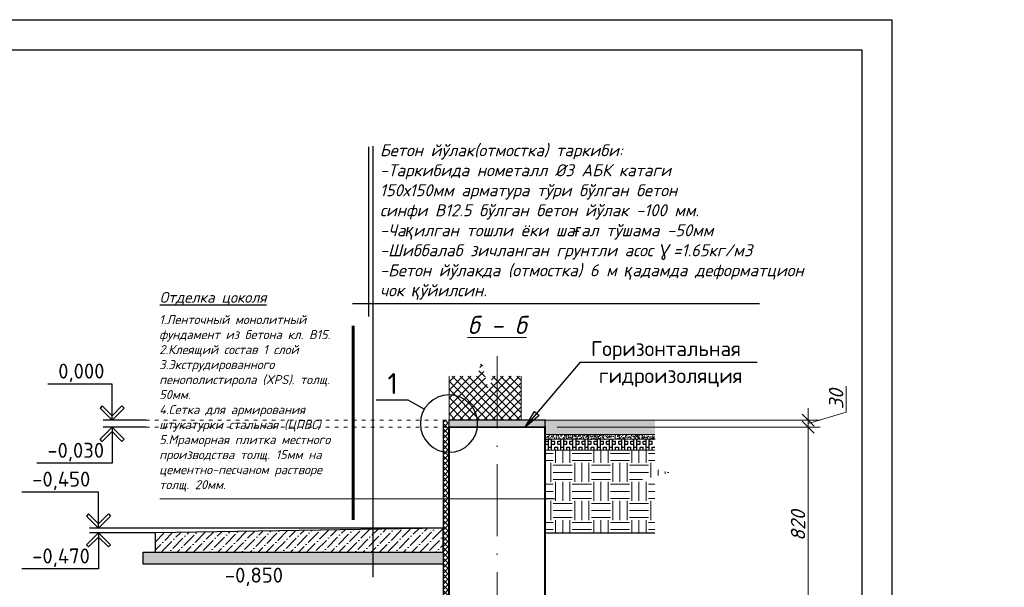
# Model space of a CAD drawing. Header units: millimetres. Extents: x 363306 to 7757304, y 1022887 to 1207196.
# Tile 30 of 256: x 543171 to 559581, y 1079221 to 1088678. Entities that reach past the tile are written whole.
import ezdxf
from ezdxf.enums import TextEntityAlignment as Align

# ---------------------------------------------------------------- set-up
doc = ezdxf.new("R2010")
doc.units = ezdxf.units.MM
doc.linetypes.add('ACAD_ISO03W100', pattern=[30, 12, -18])
doc.linetypes.add('ACAD_ISO10W100', pattern=[18, 12, -3, 0, -3])
doc.layers.add('.', color=7, linetype='Continuous', lineweight=15)
doc.layers.add('Маркировка', color=20, linetype='Continuous', lineweight=18)
doc.layers.add('O3SAD', color=1, linetype='Continuous')
doc.styles.get("Standard").update_dxf_attribs({"font": 'isocpeui.ttf'})
doc.styles.add('WMF-Times New Roman0', font='times.ttf')
doc.dimstyles.new('Санжар', dxfattribs={"dimtxt": 240, "dimasz": 200, "dimexe": 200, "dimexo": 200, "dimgap": 50, "dimtad": 1, "dimdec": 0, "dimtxsty": 'Standard', "dimblk": 'OBLIQUE', "dimcen": 2.5, "dimdle": 200, "dimclrd": 152, "dimclre": 152, "dimclrt": 152, "dimadec": 0, "dimazin": 0, "dimtfac": 1, "dimtdec": 0, "dimtmove": 0, "dimatfit": 3, "dimldrblk": 'OBLIQUE', "dimfxl": 0, "dimlwd": 0, "dimlwe": 0, "dimarcsym": 0})

# ---------------------------------------------------------------- blocks, each defined once
blk = doc.blocks.new('_Oblique')
at = {"color": 0, "linetype": 'ByBlock', "lineweight": -2}
blk.add_line((-0.5, -0.5), (0.5, 0.5), dxfattribs=at)
blk = doc.blocks.new('*D371')
at = {"lineweight": 0, "transparency": 16777216}
for p, q in [((556313, 1078408), (556313, 1082088)), ((552126, 1081888), (556513, 1081888)), ((553726, 1078608), (556513, 1078608))]:
    blk.add_line(p, q, dxfattribs=at)
at = {"layer": 'Defpoints', "color": 0, "lineweight": 25, "transparency": 16777216}
for p in [(551926, 1081888), (556313, 1081888), (553526, 1078608)]:
    blk.add_point(p, dxfattribs=at)
at = {"lineweight": 0, "transparency": 16777216, "xscale": 200, "yscale": 200, "zscale": 200}
for p, rotation in [((556313, 1081888), 90), ((556313, 1078608), 270)]:
    blk.add_blockref('_Oblique', p, dxfattribs=dict(at, rotation=rotation))
at = {"lineweight": 0, "transparency": 16777216, "insert": (556143, 1080248), "char_height": 240, "attachment_point": 5, "rotation": 90, "bg_fill": 3, "box_fill_scale": 1.1, "bg_fill_color": 256, "bg_fill_true_color": 13158600, "bg_fill_transparency": 0}
blk.add_mtext('820', dxfattribs=at)
blk = doc.blocks.new('*D372')
at = {"lineweight": 0, "transparency": 16777216}
for p, q in [((556948, 1082138), (556948, 1082574)), ((556313, 1081688), (556313, 1082208)), ((556313, 1081948), (556948, 1082138)), ((552126, 1082008), (556513, 1082008)), ((552126, 1081888), (556513, 1081888))]:
    blk.add_line(p, q, dxfattribs=at)
at = {"layer": 'Defpoints', "color": 0, "lineweight": 25, "transparency": 16777216}
for p in [(551926, 1082008), (556313, 1082008), (551926, 1081888)]:
    blk.add_point(p, dxfattribs=at)
at = {"lineweight": 0, "transparency": 16777216, "xscale": 200, "yscale": 200, "zscale": 200}
for p, rotation in [((556313, 1082008), 90), ((556313, 1081888), 270)]:
    blk.add_blockref('_Oblique', p, dxfattribs=dict(at, rotation=rotation))
at = {"lineweight": 0, "transparency": 16777216, "insert": (556778, 1082356), "char_height": 240, "attachment_point": 5, "rotation": 90, "bg_fill": 3, "box_fill_scale": 1.1, "bg_fill_color": 256, "bg_fill_true_color": 13158600, "bg_fill_transparency": 0}
blk.add_mtext('30', dxfattribs=at)

msp = doc.modelspace()

# ---------------------------------------------------------------- hatches: boundary and pattern name
at = {"layer": '.', "lineweight": 0}
h = msp.add_hatch(dxfattribs=at)
h.set_pattern_fill('ANSI37', color=256, scale=30)
h.set_pattern_definition([(45, (-6936.93, -740164.39), (-67.351921, 67.351921), []), (135, (-6936.93, -740164.39), (-67.351921, -67.351921), [])])
h.paths.add_polyline_path([(551526.259, 1082007.984), (551526.259, 1082736.93), (551051.259, 1082736.93), (550988.759, 1082486.93), (550926.259, 1082736.93), (550926.259, 1082007.984)])
h.paths.add_polyline_path([(550326.259, 1082736.93), (550326.259, 1082007.984), (550926.259, 1082007.984), (550926.259, 1082736.93), (550863.759, 1082986.93), (550801.259, 1082736.93)])
at = {"layer": '.', "lineweight": 0, "true_color": 0x293189, "transparency": 33554687}
h = msp.add_hatch(dxfattribs=at)
h.set_pattern_fill('ANSI37', color=177, scale=20)
h.set_pattern_definition([(45, (401280.74, -67827.535), (-44.9012806, 44.9012806), []), (135, (401280.74, -67827.535), (-44.9012806, -44.9012806), [])])
h.paths.add_polyline_path([(550306.259, 1082007.984), (550226.259, 1082007.984), (550226.259, 1078707.984), (548606.259, 1078707.984), (548606.259, 1077007.984), (548686.259, 1077007.984), (548686.259, 1078627.984), (550306.259, 1078627.984)])
at = {"layer": '.', "lineweight": 0, "true_color": 0x642165, "transparency": 33554687}
h = msp.add_hatch(dxfattribs=at)
h.set_pattern_fill('AR-CONC', color=219, scale=0.2)
h.set_pattern_definition([(50, (356507.6, -155474.432), (36.4369338, -3.1878171), [3.81, -41.91]), (355, (356507.6, -155474.432), (-7.0486843, 38.211369), [3.048, -33.5281168]), (100.4514447, (356510.637, -155474.698), (29.3882494, 35.0235504), [3.2380018, -35.6180489]), (46.1842, (356507.6, -155464.27), (54.2158082, -8.4084656), [5.715, -62.865]), (96.6355576, (356512.12, -155464.973), (47.4808268, 49.485225), [4.8570046, -53.4271216]), (351.184151, (356507.6, -155464.27), (47.4808268, 49.485225), [4.5719934, -50.2919464]), (21, (356512.68, -155466.812), (30.32287825, -20.45303964), [3.81, -41.91]), (326, (356512.68, -155466.812), (12.3604057, 36.8375932), [3.048, -33.528]), (71.451445, (356515.207, -155468.516), (42.6832839, 16.3845538), [3.2380018, -35.6179875]), (37.5, (356507.6, -155474.432), (0.61772065, 16.91100777), [0, -33.1216, 0, -34.036, 0, -33.655]), (7.5, (356507.6, -155474.432), (13.3639325, 20.03611496), [0, -19.4056, 0, -32.3596, 0, -12.827]), (327.5, (356496.272, -155474.432), (27.11811903, -1.1457488), [0, -12.7, 0, -39.624, 0, -52.578]), (317.5, (356491.192, -155474.432), (29.62583628, 5.0852982), [0, -16.51, 0, -26.3144, 0, -37.338])])
h.paths.add_polyline_path([(551926.259, 1082007.984), (550326.259, 1082007.984), (550326.259, 1081887.984), (551926.259, 1081887.984)])
at = {"layer": '.', "lineweight": 0, "transparency": 33554687}
h = msp.add_hatch(dxfattribs=at)
h.set_pattern_fill('EARTH', color=256, scale=50)
h.set_pattern_definition([(0, (-6736.93, -740164.4), (317.5, 317.5), [317.5, -317.5]), (0, (-6736.93, -740045.32), (317.5, 317.5), [317.5, -317.5]), (0, (-6736.93, -739926.26), (317.5, 317.5), [317.5, -317.5]), (90, (-6697.25, -739886.57), (-317.5, 317.5), [317.5, -317.5]), (90, (-6578.18, -739886.57), (-317.5, 317.5), [317.5, -317.5]), (90, (-6459.12, -739886.57), (-317.5, 317.5), [317.5, -317.5])])
h.paths.add_polyline_path([(553758.67, 1080127.984), (553758.67, 1080942.984), (553508.67, 1081005.484), (554008.67, 1081130.484), (553758.67, 1081192.984), (553758.67, 1081507.984), (551926.259, 1081507.984), (551926.259, 1080127.984)])
h = msp.add_hatch(dxfattribs=at)
h.set_pattern_fill('ANSI36', color=256, scale=30)
h.set_pattern_definition([(45, (816545.62, 129195.92), (50.513941, 185.2177825), [238.125, -47.625, 0, -47.625])])
h.paths.add_polyline_path([(549062.934, 1080188.596), (545426.259, 1080127.984), (545426.259, 1079807.984), (549062.934, 1079807.984)])
h.paths.add_polyline_path([(550226.259, 1080207.984), (549062.934, 1080188.596), (549062.934, 1079807.984), (550226.259, 1079807.984)])
h = msp.add_hatch(dxfattribs=at)
h.set_pattern_fill('GRAVEL', color=256, scale=8)
h.set_pattern_definition([(228.0127875, (816691.929, 129399.119), (-1625.60000013, -1828.79999989), [27.337715, -2706.43869]), (184.969741, (816673.6405, 129378.7985), (2438.399999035, 203.200011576), [46.912378, -4644.32391]), (132.5104471, (816626.905, 129374.735), (2032.00000086, -2235.19999922), [33.07852, -3274.777824]), (267.273689, (816547.657, 129323.935), (203.20000043, 4063.99999998), [42.72036, -4229.314994]), (292.8336542, (816545.625, 129281.263), (-1016.000000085, 2438.39999996), [41.890696, -4147.18462]), (357.273689, (816561.881, 129242.655), (-4063.99999998, 203.20000043), [42.72036, -4229.314994]), (37.6942405, (816604.5525, 129240.6225), (-2641.599999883, -2032.00000015), [56.495493, -5593.049225]), (72.2553284, (816649.2565, 129275.1665), (1422.40000038, 4470.39999988), [53.33756, -5280.42053]), (121.4295656, (816665.513, 129325.967), (-1625.60000023, 2641.59999986), [42.86504, -4243.643656]), (175.2363583, (816643.16, 129362.543), (2235.19999997, -203.20000035), [48.937062, -2397.914956]), (222.3974378, (816594.3925, 129366.6065), (-2438.39999992, -2235.200000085), [63.286234, -6265.3418]), (138.8140748, (816748.825, 129321.903), (-1422.3999999, 1219.2000001), [21.600363, -2138.445266]), (171.4692344, (816732.569, 129336.127), (2641.60000007, -406.39999954), [41.09456, -4068.37112]), (225, (816691.93, 129342.22), (-3e-14, -203.2), [28.736747, -258.63145]), (203.1985905, (816677.705, 129366.607), (1016, 406.3999999), [15.475306, -1532.04979]), (291.8014095, (816663.48, 129360.51), (-203.2, 609.6), [21.88525, -1072.38024]), (30.9637565, (816671.61, 129340.19), (609.6, 406.4), [35.545573, -1149.303852]), (161.565051, (816702.09, 129358.48), (406.4, -203.2), [25.70297, -616.87185]), (16.3895403, (816545.625, 129360.51), (2032, 609.6), [36.00704, -3564.706134]), (70.346176, (816580.169, 129370.67), (-812.80000007, -2235.19999997), [30.207915, -2990.577254]), (293.1985905, (816702.089, 129399.119), (-406.3999999, 1016), [30.95041, -1516.574687]), (343.6104597, (816714.28, 129370.67), (-2032.00000004, 609.59999986), [36.00704, -3564.706134]), (339.4439548, (816545.625, 129234.527), (-1016, 406.4), [34.722816, -1701.418745]), (294.7751406, (816578.137, 129222.335), (-1016.0000012, 2235.19999945), [29.09377, -2880.28747]), (66.8014095, (816704.12, 129195.919), (406.39999994, 1016), [30.95041, -1516.574687]), (17.3540246, (816716.313, 129224.367), (-2641.59999995, -812.80000017), [34.06262, -3372.19008]), (69.4439548, (816604.553, 129195.919), (-406.4, -1016), [17.36141, -1718.780153]), (101.3099325, (816691.93, 129195.92), (-203.2, 812.8), [10.36117, -1025.759597]), (165.9637565, (816689.897, 129206.08), (609.6, -203.2), [41.890696, -795.924367]), (186.009006, (816649.257, 129216.239), (2031.99999999, 203.20000011), [38.82136, -3843.30919]), (303.6900675, (816671.61, 129321.9), (-203.2, 406.4), [29.30591, -703.34211]), (353.1572266, (816687.8645, 129297.5185), (3454.40000002, -406.39999982), [51.16454, -5065.280725]), (60.945396, (816738.665, 129291.423), (-812.80000002, -1422.4), [20.92066, -2071.151385]), (90, (816748.82, 129309.71), (-203.2, 203.2), [12.192, -191.008]), (120.2564372, (816645.193, 129222.335), (812.7999999, -1422.40000006), [28.229357, -2794.71526]), (48.0127875, (816630.969, 129246.719), (1625.60000013, 1828.79999988), [54.67543, -2679.100976]), (0, (816667.54, 129287.36), (203.2, 203.2), [52.832, -150.368]), (325.3048465, (816720.377, 129287.359), (2032.00000077, -1422.3999989), [32.128765, -3180.74534]), (254.054604, (816746.793, 129269.07), (-203.2, -812.8), [29.586326, -1449.732003]), (207.6459754, (816738.6645, 129240.6225), (-3860.80000014, -2031.99999973), [48.17161, -4768.997154]), (175.4260787, (816695.9925, 129218.2705), (-2641.6, 203.2), [50.962357, -5045.267716])])
h.paths.add_polyline_path([(545226.259, 1079807.984), (545226.259, 1079607.984), (550226.259, 1079607.984), (550226.259, 1079807.984)])
at = {"ltscale": 80}
h = msp.add_hatch(dxfattribs=at)
h.set_pattern_fill('AR-CONC', color=256, scale=0.5, style=0)
h.set_pattern_definition([(50, (356507.6, -155474.43), (91.0923345, -7.9695428), [9.525, -104.775]), (355, (356507.6, -155474.43), (-17.621711, 95.5284226), [7.62, -83.820292]), (100.451445, (356515.19, -155475.1), (73.4706235, 87.558876), [8.0950044, -89.045122]), (46.1842, (356507.6, -155449.03), (135.53952, -21.021164), [14.2875, -157.1625]), (96.635558, (356518.9, -155450.78), (118.702067, 123.713062), [12.142512, -133.567804]), (351.184151, (356507.6, -155449.03), (118.702067, 123.713062), [11.429984, -125.729866]), (21, (356520.3, -155455.38), (75.8071956, -51.132599), [9.525, -104.775]), (326, (356520.3, -155455.38), (30.901014, 92.093983), [7.62, -83.82]), (71.451445, (356526.62, -155459.64), (106.7082096, 40.9613844), [8.0950044, -89.044969]), (37.5, (356507.6, -155474.432), (1.5443016, 42.2775194), [0, -82.804, 0, -85.09, 0, -84.1375]), (7.5, (356507.6, -155474.43), (33.4098313, 50.0902874), [0, -48.514, 0, -80.899, 0, -32.0675]), (327.5, (356479.28, -155474.432), (67.7952976, -2.864372), [0, -31.75, 0, -99.06, 0, -131.445]), (317.5, (356466.58, -155474.43), (74.0645907, 12.7132455), [0, -41.275, 0, -65.786, 0, -93.345])])
edge = h.paths.add_edge_path()
edge.add_line((551926.259, 1081687.984), (551926.259, 1081767.984))
edge.add_line((551926.259, 1081767.984), (553758.67, 1081767.984))
edge.add_line((553758.67, 1081767.984), (553758.67, 1081687.984))
edge.add_line((553758.67, 1081687.984), (551976.259, 1081687.984))
at = {"ltscale": 100}
h = msp.add_hatch(dxfattribs=at)
h.set_pattern_fill('BOX', color=256, scale=8, style=0)
h.set_pattern_definition([(90, (356507.6, -155474.43), (-203.2, 1e-14), []), (90, (356558.4, -155474.43), (-203.2, 1e-14), []), (0, (356507.6, -155474.43), (0, 203.2), [-50.8, 50.8]), (0, (356507.6, -155423.63), (0, 203.2), [-50.8, 50.8]), (0, (356507.6, -155372.83), (0, 203.2), [50.8, -50.8]), (0, (356507.6, -155322.03), (0, 203.2), [50.8, -50.8]), (90, (356609.2, -155474.43), (-203.2, 1e-14), [50.8, -50.8]), (90, (356660, -155474.43), (-203.2, 1e-14), [50.8, -50.8])])
h.paths.add_polyline_path([(551926.259, 1081507.984), (551926.259, 1081687.984), (553758.67, 1081687.984), (553758.67, 1081507.984)])
at = {"layer": 'Маркировка', "lineweight": -3, "ltscale": 100}
h = msp.add_hatch(dxfattribs=at)
h.set_pattern_fill('AR-SAND', color=0, scale=0.4, style=0)
h.set_pattern_definition([(37.5, (356507.6, -155474.432), (-0.64001252, 19.5765295), [0, -15.4432, 0, -17.272, 0, -16.51]), (7.5, (356507.6, -155474.432), (17.9809313, 28.673004), [0, -8.3312, 0, -13.9192, 0, -5.334]), (327.5, (356495.104, -155474.432), (31.6396948, 0.05748739), [0, -5.08, 0, -18.288, 0, -23.876]), (317.5, (356495.104, -155474.432), (30.5422581, 8.91717293), [0, -2.54, 0, -11.9888, 0, -13.716])])
edge = h.paths.add_edge_path()
edge.add_line((551926.259, 1081767.984), (551926.259, 1082007.984))
edge.add_line((551926.259, 1082007.984), (553758.67, 1082007.984))
edge.add_line((553758.67, 1082007.984), (553758.67, 1081767.984))
edge.add_line((553758.67, 1081767.984), (551976.259, 1081767.984))

# ---------------------------------------------------------------- linework, layer by layer
at = {"layer": '.', "color": 219, "lineweight": 0, "true_color": 0x642165, "transparency": 33554687, "const_width": 20}
msp.add_lwpolyline([(550326.259, 1082007.984), (551926.259, 1082007.984), (551926.259, 1081887.984), (550326.259, 1081887.984)], close=True, dxfattribs=at)
at = {"layer": '.', "color": 18, "lineweight": 0, "true_color": 0x000000, "transparency": 33554687, "const_width": 30}
msp.add_lwpolyline([(550326.259, 1081887.984), (550326.259, 1080207.984), (550326.259, 1078607.984), (548726.259, 1078607.984), (548726.259, 1077007.984), (547126.259, 1077007.984), (547126.259, 1075407.984), (555126.259, 1075407.984), (555126.259, 1077007.984), (553526.259, 1077007.984), (553526.259, 1078607.984), (551926.259, 1078607.984), (551926.259, 1080207.984), (551926.259, 1081887.984), (550326.259, 1081887.984)], dxfattribs=at)
at = {"lineweight": 30, "ltscale": 100}
msp.add_line((548984.357, 1086562.462, 0), (548984.357, 1083734.596, 0), dxfattribs=at)
at = {"ltscale": 100}
for p, q in [((549062.934, 1079387.022), (549062.934, 1086568.195)), ((555501.279, 1083945.662), (548716.292, 1083945.662))]:
    msp.add_line(p, q, dxfattribs=at)
at = {"color": 18, "lineweight": 60, "true_color": 0x000000}
msp.add_line((548729.846, 1083576.668, 0), (548729.846, 1080344.078, 0), dxfattribs=at)
at = {"color": 1, "linetype": 'ACAD_ISO10W100', "lineweight": 9, "ltscale": 100}
msp.add_line((551126.259, 1083074.209), (551126.259, 1073352.635), dxfattribs=at)
at = {"color": 18, "lineweight": 0, "true_color": 0x000000}
for p, q in [((550326.259, 1082007.984), (550326.259, 1082736.93)), ((551526.259, 1082007.984), (551526.259, 1082736.93)), ((551926.259, 1082007.984), (553758.67, 1082007.984)), ((551926.259, 1081767.984), (553758.67, 1081767.984)), ((551926.259, 1081687.984), (553758.67, 1081687.984)), ((551926.259, 1081507.984), (553758.67, 1081507.984))]:
    msp.add_line(p, q, dxfattribs=at)
at = {"linetype": 'Continuous', "lineweight": 25, "ltscale": 100}
for p, q in [((544546.028, 1082243.34), (544510.673, 1082207.984)), ((544510.673, 1082207.984), (544710.673, 1082007.984)), ((544710.673, 1082078.695), (544546.028, 1082243.34)), ((544710.673, 1082078.695), (544875.317, 1082243.34)), ((544910.673, 1082207.984), (544710.673, 1082007.984)), ((544875.317, 1082243.34), (544910.673, 1082207.984)), ((544710.673, 1082007.984), (544710.673, 1082078.695)), ((544710.673, 1082007.984), (544710.673, 1082078.695)), ((544510.673, 1081687.984), (544710.673, 1081887.984)), ((544710.673, 1081817.274), (544546.028, 1081652.629)), ((544710.673, 1081887.984), (544710.673, 1081817.274)), ((544910.673, 1081687.984), (544710.673, 1081887.984)), ((544710.673, 1081887.984), (544710.673, 1081817.274)), ((544710.673, 1081817.274), (544875.317, 1081652.629)), ((544546.028, 1081652.629), (544510.673, 1081687.984)), ((544875.317, 1081652.629), (544910.673, 1081687.984)), ((544319.096, 1080443.34), (544283.74, 1080407.984)), ((544283.74, 1080407.984), (544483.74, 1080207.984)), ((544483.74, 1080278.695), (544319.096, 1080443.34)), ((544483.74, 1080278.695), (544648.385, 1080443.34)), ((544683.74, 1080407.984), (544483.74, 1080207.984)), ((544648.385, 1080443.34), (544683.74, 1080407.984)), ((544483.74, 1080207.984), (544483.74, 1080278.695)), ((544483.74, 1080207.984), (544483.74, 1080278.695)), ((544283.74, 1079927.984), (544483.74, 1080127.984)), ((544483.74, 1080057.274), (544319.096, 1079892.629)), ((544483.74, 1080127.984), (544483.74, 1080057.274)), ((544683.74, 1079927.984), (544483.74, 1080127.984)), ((544483.74, 1080127.984), (544483.74, 1080057.274)), ((544483.74, 1080057.274), (544648.385, 1079892.629)), ((544319.096, 1079892.629), (544283.74, 1079927.984)), ((544648.385, 1079892.629), (544683.74, 1079927.984))]:
    msp.add_line(p, q, dxfattribs=at)
at = {"lineweight": 25}
for p, q in [((551594.414, 1081887.984), (551750.954, 1082149.314)), ((551750.954, 1082149.314), (551827.506, 1082084.112)), ((551827.506, 1082084.112), (551594.414, 1081887.984))]:
    msp.add_line(p, q, dxfattribs=at)
at = {"color": 251, "linetype": 'ACAD_ISO03W100', "lineweight": 0, "ltscale": 5, "true_color": 0x636466}
for p, q in [((545273.751, 1082007.984, 0), (550326.259, 1082007.984)), ((545273.751, 1081887.984, 0), (550326.259, 1081887.984))]:
    msp.add_line(p, q, dxfattribs=at)
at = {"color": 18, "lineweight": 30, "true_color": 0x000000}
msp.add_line((551926.259, 1080127.984), (553758.67, 1080127.984), dxfattribs=at)
at = {"lineweight": 30}
msp.add_lwpolyline([(517706.348, 1088178.072), (557206.348, 1088178.072), (557206.348, 1059478.072), (517706.348, 1059478.072)], close=True, dxfattribs=at)
at = {"lineweight": 25}
for points in [[(551594.414, 1081887.984), (552518.291, 1082972.685)], [(552518.291, 1082972.685), (555463.177, 1082972.685)]]:
    msp.add_lwpolyline(points, dxfattribs=at)
at = {"linetype": 'Continuous', "lineweight": 25, "ltscale": 100}
for points in [[(544710.673, 1082607.984), (543638.097, 1082607.984)], [(544710.673, 1082007.984), (544710.673, 1082607.984)], [(545273.751, 1082007.984), (544560.673, 1082007.984)], [(545273.751, 1081887.984), (544560.673, 1081887.984)], [(544710.673, 1081887.984), (544710.673, 1081287.984)], [(544710.673, 1081287.984), (543456.847, 1081287.984)], [(544483.74, 1080807.984), (543204.157, 1080807.984)], [(544483.74, 1080207.984), (544483.74, 1080807.984)], [(550226.259, 1080207.984), (544333.74, 1080207.984)], [(545426.259, 1080127.984), (544333.74, 1080127.984)], [(544483.74, 1080127.984), (544483.74, 1079527.984)], [(544483.74, 1079527.984), (543204.157, 1079527.984)]]:
    msp.add_lwpolyline(points, dxfattribs=at)
at = {"color": 3, "lineweight": 25}
for points in [[(549647.85, 1082339.664), (549114.517, 1082339.664)], [(549912.887, 1082186.645), (549647.85, 1082339.664)]]:
    msp.add_lwpolyline(points, dxfattribs=at)
at = {"color": 18, "lineweight": 30, "true_color": 0x000000}
msp.add_lwpolyline([(550226.259, 1082007.984), (550226.259, 1078707.984), (548606.259, 1078707.984), (548606.259, 1077007.984)], dxfattribs=at)
at = {"color": 18, "lineweight": 0, "true_color": 0x000000}
msp.add_lwpolyline([(547126.259, 1075407.984), (547126.259, 1077007.984), (548726.259, 1077007.984), (548726.259, 1078607.984), (550326.259, 1078607.984), (550326.259, 1081887.984)], dxfattribs=at)
at = {"color": 18, "lineweight": 30, "true_color": 0x000000, "elevation": 0}
msp.add_lwpolyline([(545426.259, 1079807.984), (550226.259, 1079807.984), (550226.259, 1080207.984), (545426.259, 1080127.984), (545426.259, 1079807.984)], dxfattribs=at)
msp.add_lwpolyline([(545226.259, 1079807.984), (550226.259, 1079807.984), (550226.259, 1079607.984), (545226.259, 1079607.984)], close=True, dxfattribs=at)
at = {"color": 3, "lineweight": 25}
for start, end in [(0, 180), (180, 0)]:
    msp.add_arc((550326.259, 1081947.984), 477.321, start, end, dxfattribs=at)
at = {"layer": 'O3SAD', "color": 1}
msp.add_lwpolyline([(515706.348, 1088678.072), (557706.348, 1088678.072), (557706.348, 1058978.072), (515706.348, 1058978.072)], close=True, dxfattribs=at)

# ---------------------------------------------------------------- texts
at = {"color": 18, "lineweight": 0, "true_color": 0x000000}
msp.add_text('%%uб - б', height=300, dxfattribs=at).set_placement((551126.259, 1083442.066), align=Align.CENTER)
at = {"color": 18, "lineweight": 0, "true_color": 0x000000, "char_height": 500, "width": 5758.00229, "attachment_point": 1}
for s, insert in [('\\pi138.66;Фундамент Фм-1', (523107.312, 1087814.971)), ('\\pi98.13;Фундамент Фм-2', (535788.691, 1087541.653))]:
    msp.add_mtext(s, dxfattribs=dict(at, insert=insert))
at = {"insert": (549174.232, 1086602.777, 0), "char_height": 200, "width": 7275.21039, "attachment_point": 1}
msp.add_mtext('{\\fISOCPEUR|b1|i1|c204|p34;Бетон йўлак(отмостка) таркиби:\\P}-Таркибида нометалл Ø3 АБК катаги\\P150х150мм арматура тўри бўлган бетон\\Pсинфи В12.5 бўлган бетон йўлак -100 мм.\\P-Ча{\\fArial|b0|i1|c204|p34;қ}илган тошли ёки ша{\\fArial|b0|i1|c204|p34;ғ}ал тўшама -50мм\\P-Шиббалаб зичланган грунтли асос {\\fArial|b0|i1|c0|p34;Ɣ }=1.65кг/м3\\P-Бетон йўлакда (отмостка) 6 м {\\fArial|b0|i1|c204|p34;қ}адамда деформатцион чок {\\fArial|b0|i1|c204|p34;қ}ўйилсин. ', dxfattribs=at)
at = {"color": 0, "attachment_point": 1, "style": 'WMF-Times New Roman0'}
for s, insert, char_height, width in [('{\\fISOCPEUR|b0|i1|c204|p34;\\LОтделка цоколя}', (545504.037, 1084141.91, 0), 180, 5564.87897), ('{\\fISOCPEUR|b0|i1|c0|p34;1.\\fISOCPEUR|b0|i1|c204|p34;Ленточный монолитный \\Pфундамент из бетона кл\\fISOCPEUR|b0|i1|c0|p34;. \\fISOCPEUR|b0|i1|c204|p34;В\\fISOCPEUR|b0|i1|c0|p34;15.\\P2.\\fISOCPEUR|b0|i1|c204|p34;Клеящий состав \\fISOCPEUR|b0|i1|c0|p34;1 \\fISOCPEUR|b0|i1|c204|p34;слой\\fISOCPEUR|b0|i1|c0|p34;\\C7;\\P\\C0;3.\\fISOCPEUR|b0|i1|c204|p34;Экструдированного пенополистирола (XPS). толщ\\fISOCPEUR|b0|i1|c0|p34;. 50\\fISOCPEUR|b0|i1|c204|p34;мм\\fISOCPEUR|b0|i1|c0|p34;.\\P4.\\fISOCPEUR|b0|i1|c204|p34;\\C7;Сетка для армирования штукатурки стальная (ЦПВС)\\P\\fISOCPEUR|b0|i1|c0|p34;\\C0;5.\\fISOCPEUR|b0|i1|c204|p34;\\C256;Мраморная плитка местного производства\\fISOCPEUR|b0|i1|c0|p34; \\fISOCPEUR|b0|i1|c204|p34;толщ. 15мм на цементно-песчаном растворе толщ. 20мм.}', (545496.516, 1083756.082, 0), 150, 3016.88856)]:
    msp.add_mtext(s, dxfattribs=dict(at, insert=insert, char_height=char_height, width=width))
at = {"lineweight": 25, "attachment_point": 1}
for s, insert, char_height, width in [('\\fISOCPEUR|b0|i0|c0|p34;\\W1.0000000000;\\T1.0000000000;\\o\\lГоризонтальная', (552693.291, 1083322.685), 250, 2637.5), ('\\fISOCPEUR|b0|i0|c0|p34;\\W1.0000000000;\\T1.0000000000;\\o\\l1', (549299.517, 1082789.664), 350, 315), ('\\fISOCPEUR|b0|i0|c0|p34;\\W1.0000000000;\\T1.0000000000;\\o\\lгидроизоляция', (552822.647, 1082872.685), 250, 2387.5)]:
    msp.add_mtext(s, dxfattribs=dict(at, insert=insert, char_height=char_height, width=width))
at = {"linetype": 'Continuous', "lineweight": 25, "ltscale": 100, "char_height": 250, "attachment_point": 1}
for s, insert, width in [('\\fISOCPEUR|b0|i0|c0|p34;\\W1.0000000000;\\T1.0000000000;\\o\\l0,000', (543813.097, 1082947.984), 887.5), ('\\fISOCPEUR|b0|i0|c0|p34;\\W1.0000000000;\\T1.0000000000;\\o\\l-0,030', (543631.847, 1081627.984), 1062.5), ('\\fISOCPEUR|b0|i0|c0|p34;\\W1.0000000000;\\T1.0000000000;\\o\\l-0,450', (543379.157, 1081147.984), 1087.5), ('\\fISOCPEUR|b0|i0|c0|p34;\\W1.0000000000;\\T1.0000000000;\\o\\l-0,470', (543379.157, 1079867.984), 1087.5), ('\\fISOCPEUR|b0|i0|c0|p34;\\W1.0000000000;\\T1.0000000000;\\o\\l-0,850', (546590.434, 1079547.984), 1062.5)]:
    msp.add_mtext(s, dxfattribs=dict(at, insert=insert, width=width))

# ---------------------------------------------------------------- next in the draw order: dimensions: what is measured, and where the dimension line sits
at = {"color": 18, "lineweight": 0, "true_color": 0x000000}
dim = msp.add_linear_dim(base=(556312.887, 1081887.984), p1=(553526.259, 1078607.984), p2=(551926.259, 1081887.984), angle=90, dimstyle='Санжар', override={"dimlfac": 0.25, "dimclrd": 256, "dimclre": 256, "dimclrt": 256, "dimtmove": 1, "dimfxl": 0.18, "dimtfill": 1, "dimarcsym": 2}, dxfattribs=at)
dim.commit()
dim.dimension.update_dxf_attribs({"geometry": '*D371', "text_midpoint": (556142.887, 1080247.984)})

# ---------------------------------------------------------------- next in the draw order: linework, layer by layer
msp.add_line((545507.467, 1080693.909, 0), (552107.774, 1080693.909, 0), dxfattribs=at)

# ---------------------------------------------------------------- next in the draw order: dimensions: what is measured, and where the dimension line sits
dim = msp.add_linear_dim(base=(556312.887, 1082007.984), p1=(551926.259, 1081887.984), p2=(551926.259, 1082007.984), angle=90, dimstyle='Санжар', override={"dimlfac": 0.25, "dimclrd": 256, "dimclre": 256, "dimclrt": 256, "dimtmove": 1, "dimfxl": 0.18, "dimtfill": 1, "dimarcsym": 2}, dxfattribs=at)
dim.commit()
dim.dimension.update_dxf_attribs({"geometry": '*D372', "text_midpoint": (556777.887, 1082188.484)})

doc.saveas('drawing.dxf')
